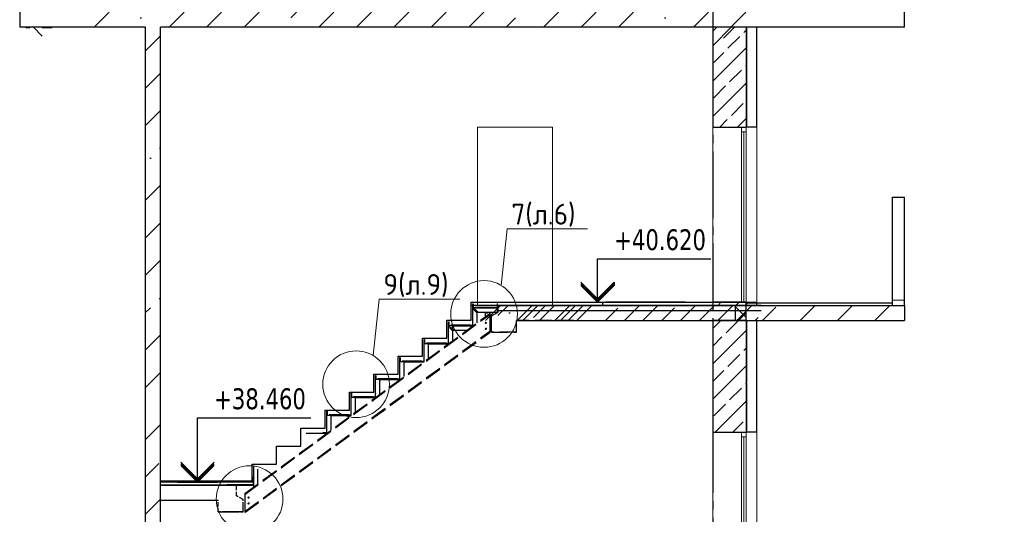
# Model space of a CAD drawing. Header units: millimetres. Extents: x 259029 to 2494469, y -731578 to -57567.
# Tile 85 of 207: x 349318 to 361124, y -584598 to -578661. Entities that reach past the tile are written whole.
import ezdxf
from ezdxf import colors
from ezdxf.entities.mleader import LeaderData, LeaderLine
from ezdxf.math import Vec2, Vec3

# ---------------------------------------------------------------- set-up
doc = ezdxf.new("R2010")
doc.units = ezdxf.units.MM
for name, pattern in [('______2', [270, 200, -70]), ('______5', [1100, 800, -100, 100, -100]), ('Б-1.1 оси$0$Б-1.1 Оси$0$GOST2.303 5', [24, 20, -1.5, 1, -1.5])]:
    doc.linetypes.add(name, pattern=pattern)
for name, color, linetype, lineweight in [('1 Плита', 3, 'Continuous', 30), ('RAZMER', 100, 'Continuous', 15), ('Standard', 7, 'Continuous', 25), ('Общий01', 7, 'Continuous', 13), ('ОСИ', 151, 'Б-1.1 оси$0$Б-1.1 Оси$0$GOST2.303 5', 9), ('ПЛИТА', 152, 'Continuous', 35), ('РАЗРЕЗЫ', 10, 'Continuous', 60), ('Символы 0.20', 1, 'Continuous', 20), ('Стена', 7, 'Continuous', 50), ('Стена_ бетон несущ.', 253, 'Continuous', 70)]:
    doc.layers.add(name, color=color, linetype=linetype, lineweight=lineweight)
doc.styles.add('TAHOMA', font='tahoma.ttf')
doc.styles.add('ГОСТ', font='GOST_Common.ttf')
pattern_1 = [(45, (-344411.9, 534350.65), (-449.0128, 449.0128), []), (45, (-343962.9, 534350.65), (-449.0128, 449.0128), [793.75, -158.75, 0, -158.75])]
pattern_2 = [(45, (4906.62, 64477.15), (-212.132, 212.132), []), (45, (4800.55, 64583.22), (-212.132, 212.132), [200, -70])]
pattern_3 = [(45, (-814425.4, 477208), (-449.0128, 449.0128), []), (45, (-813976.4, 477208), (-449.0128, 449.0128), [793.75, -158.75, 0, -158.75])]

# ---------------------------------------------------------------- blocks, each defined once
blk = doc.blocks.new('угловая')
at = {"layer": 'Стена_ бетон несущ.', "linetype": 'Continuous', "lineweight": 25}
h = blk.add_hatch(dxfattribs=at)
h.set_pattern_fill('ANSI35', scale=100, style=0)
h.set_pattern_definition(pattern_1)
h.paths.add_polyline_path([(8403, 116763), (8403, 121183), (15603, 121183), (15603, 121363), (7403, 121363), (7403, 121183), (8223, 121183), (8223, 116763)])
at = {"layer": 'Стена_ бетон несущ.', "linetype": 'Continuous', "lineweight": 13}
h = blk.add_hatch(dxfattribs=at)
h.set_pattern_fill('__________7', color=9, scale=100, style=0, pattern_type=2)
h.set_pattern_definition(pattern_2)
h.paths.add_polyline_path([(15423, 119983), (15423, 121183), (15023, 121183), (15023, 119983)], flags=0)
at = {"layer": 'Стена_ бетон несущ.', "linetype": 'Continuous', "lineweight": 25}
h = blk.add_hatch(dxfattribs=at)
h.set_pattern_fill('ANSI35', scale=100, style=0)
h.set_pattern_definition([(45, (-814425.4, 450808), (-449.0128, 449.0128), []), (45, (-813976.4, 450808), (-449.0128, 449.0128), [793.75, -158.75, 0, -158.75])])
h.paths.add_polyline_path([(12203, 117663), (13573, 117663), (13573, 117843), (12203, 117843)])
h = blk.add_hatch(dxfattribs=at)
h.set_pattern_fill('ANSI35', scale=100, style=0)
h.set_pattern_definition(pattern_3)
h.paths.add_polyline_path([(12448, 117843), (12448, 117663), (13573, 117663), (13573, 117843)])
h.paths.add_polyline_path([(12203, 117695), (12228, 117708), (12228, 117783), (12217, 117843), (12203, 117843)])
h = blk.add_hatch(dxfattribs=at)
h.set_pattern_fill('ANSI35', scale=100, style=0)
h.set_pattern_definition(pattern_1)
h.paths.add_polyline_path([(13703, 117843), (13703, 117663), (15603, 117663), (15603, 117843)])
h = blk.add_hatch(dxfattribs=at)
h.set_pattern_fill('ANSI35', scale=100, style=0)
h.set_pattern_definition(pattern_3)
h.paths.add_polyline_path([(13703, 117843), (13703, 117663), (15603, 117663), (15603, 117843)])
at = {"layer": 'Стена_ бетон несущ.', "linetype": 'Continuous', "lineweight": 13}
h = blk.add_hatch(dxfattribs=at)
h.set_pattern_fill('__________7', color=9, scale=100, style=0, pattern_type=2)
h.set_pattern_definition(pattern_2)
h.paths.add_polyline_path([(15023, 117843), (15423, 117843), (15423, 117883), (15023, 117883)], flags=0)
h = blk.add_hatch(dxfattribs=at)
h.set_pattern_fill('__________6', scale=100, style=0, pattern_type=2)
h.set_pattern_definition([(45, (4906.62, 64477.15), (-106.066, 106.066), []), (135, (4906.62, 64477.15), (-106.066, -106.066), [])])
h.paths.add_polyline_path([(15293, 117663), (15423, 117663), (15423, 117843), (15293, 117843)], flags=0)
at = {"layer": 'Стена_ бетон несущ.', "linetype": 'Continuous', "lineweight": 25}
h = blk.add_hatch(dxfattribs=at)
h.set_pattern_fill('ANSI35', scale=100, style=0)
h.set_pattern_definition([(45, (-206923.1, 677816.9), (-449.0128, 449.0128), []), (45, (-206474.1, 677816.9), (-449.0128, 449.0128), [793.75, -158.75, 0, -158.75])])
h.paths.add_polyline_path([(15423, 117843), (15423, 117663), (17323, 117663), (17323, 117843)])
at = {"layer": 'Стена_ бетон несущ.', "linetype": 'Continuous', "lineweight": 13}
h = blk.add_hatch(dxfattribs=at)
h.set_pattern_fill('__________7', color=9, scale=100, style=0, pattern_type=2)
h.set_pattern_definition(pattern_2)
h.paths.add_polyline_path([(15423, 116323), (15423, 117663), (15023, 117663), (15023, 116323)], flags=0)
at = {"layer": 'Стена_ бетон несущ.', "linetype": 'Continuous', "lineweight": 25}
h = blk.add_hatch(dxfattribs=at)
h.set_pattern_fill('ANSI35', scale=100, style=0)
h.set_pattern_definition([(45, (-814425.4, 443128), (-449.0128, 449.0128), []), (45, (-813976.4, 443128), (-449.0128, 449.0128), [793.75, -158.75, 0, -158.75])])
h.paths.add_polyline_path([(8403, 113463), (8403, 116583), (8223, 116583), (8223, 113463)])
at = {"color": 0}
for p, q in [((12148, 117884), (15453, 117884)), ((13703, 117883), (14661, 117883)), ((13740, 117885), (14698, 117885))]:
    blk.add_line(p, q, dxfattribs=at)
at = {"layer": 'Standard', "color": 7, "linetype": 'Continuous', "lineweight": 13}
for p, q in [((6787, 121177), (6787, 121183)), ((6787, 121177), (6833, 121177)), ((6983, 121077), (6878, 121183)), ((6983, 121177), (7103, 121177)), ((15367, 119983), (15367, 119927)), ((15423, 119927), (15423, 119983)), ((15367, 119927), (15423, 119927)), ((15367, 119927), (15367, 117883)), ((15395, 117884), (15395, 119927)), ((15423, 117883), (15423, 119927)), ((17173, 117907), (17323, 117907)), ((15367, 116323), (15367, 116267)), ((15367, 116323), (15367, 116267)), ((15423, 116267), (15423, 116323)), ((15423, 116267), (15423, 116323)), ((15367, 116267), (15367, 113563)), ((15367, 116267), (15423, 116267)), ((15367, 116267), (15423, 116267)), ((15395, 113564), (15395, 116267)), ((15423, 113563), (15423, 116267))]:
    blk.add_line(p, q, dxfattribs=at)
at = {"layer": 'Standard', "color": 7, "linetype": 'Continuous', "lineweight": 25}
for p, q in [((8223, 96893), (8223, 121183)), ((8403, 116583), (8403, 121183)), ((13642, 117882), (13642, 118402)), ((13642, 118402), (15002, 118402)), ((13442, 118122), (13642, 117922)), ((13642, 117902), (13442, 118102)), ((13642, 117882), (13442, 118082)), ((13642, 117922), (13842, 118122)), ((13842, 118102), (13642, 117902)), ((13842, 118082), (13642, 117882)), ((13842, 118122), (13842, 118102)), ((13842, 118102), (13842, 118082)), ((15423, 117663), (15423, 117843)), ((8403, 115463), (8403, 116763)), ((8223, 113463), (8223, 116583)), ((8845, 115723), (8845, 116493)), ((8845, 116493), (10205, 116493)), ((8645, 115963), (8845, 115763)), ((8845, 115743), (8645, 115943)), ((8845, 115763), (9045, 115963)), ((9045, 115943), (8845, 115743)), ((8845, 115723), (8645, 115923)), ((9045, 115923), (8845, 115723)), ((8605, 115723), (9085, 115723)), ((8403, 109983), (8403, 115506)), ((8403, 109983), (8403, 115506))]:
    blk.add_line(p, q, dxfattribs=at)
at = {"layer": 'Общий01', "color": 7, "linetype": 'Continuous', "lineweight": 25}
for p, q in [((12148, 117884), (13303, 117884)), ((12203, 117884), (13303, 117884)), ((12203, 117884), (13303, 117884)), ((12503, 117843), (17323, 117843)), ((15423, 117873), (17173, 117873)), ((15423, 117873), (17173, 117873)), ((12448, 117784), (15603, 117784)), ((12669, 117663), (15603, 117663)), ((12669, 117663), (15603, 117663)), ((12669, 117663), (17323, 117663))]:
    blk.add_line(p, q, dxfattribs=at)
at = {"layer": 'ОСИ', "color": 16, "linetype": '______5', "lineweight": 25}
blk.add_line((15023, 122992), (15023, 109422), dxfattribs=at)
at = {"layer": 'ПЛИТА', "color": 0}
blk.add_line((9507, 115684), (8403, 115684), dxfattribs=at)
at = {"layer": 'ПЛИТА', "color": 0, "lineweight": 30}
blk.add_line((8403, 115504), (9093, 115504), dxfattribs=at)
at = {"layer": 'РАЗРЕЗЫ', "color": 2, "lineweight": -2}
blk.add_line((15603, 117843), (12448, 117843), dxfattribs=at)
at = {"layer": 'Стена', "color": 7, "linetype": 'Continuous', "lineweight": 25}
for p, q in [((6713, 121363), (6713, 121183)), ((17323, 121183), (17323, 121363)), ((8223, 121183), (6713, 121183)), ((17323, 121183), (8403, 121183)), ((9508, 115723), (8403, 115723))]:
    blk.add_line(p, q, dxfattribs=at)
at = {"layer": 'Стена', "color": 34, "linetype": 'Continuous', "lineweight": 25}
for p, q in [((15433, 119983), (15433, 121183)), ((15553, 119983), (15553, 121183)), ((15553, 119983), (15423, 119983)), ((17173, 119143), (17173, 117843)), ((17173, 119143), (17323, 119143)), ((17173, 119143), (17173, 117843)), ((17173, 119132), (17173, 117902)), ((17323, 117843), (17323, 119143)), ((17323, 117902), (17323, 119132)), ((15423, 117883), (15553, 117883)), ((15433, 117843), (15433, 117883)), ((15553, 117843), (15553, 117883)), ((15433, 116323), (15433, 117663)), ((15553, 116323), (15553, 117663)), ((15553, 116323), (15423, 116323)), ((15553, 116323), (15423, 116323))]:
    blk.add_line(p, q, dxfattribs=at)
at = {"layer": 'Стена', "color": 7, "linetype": 'Continuous', "lineweight": 13}
for p, q in [((13103, 119983), (12203, 119983)), ((12203, 119983), (12203, 117843)), ((13103, 117843), (13103, 119983))]:
    blk.add_line(p, q, dxfattribs=at)
at = {"layer": 'Стена', "color": 34, "linetype": 'Continuous', "lineweight": 13}
for p, q in [((15553, 117883), (15553, 119983)), ((15553, 113563), (15553, 116323))]:
    blk.add_line(p, q, dxfattribs=at)
at = {"layer": 'Стена_ бетон несущ.', "color": 9, "linetype": 'Continuous', "lineweight": 25}
for p, q in [((15023, 121183), (15023, 119983)), ((15423, 121183), (15023, 121183)), ((15423, 121183), (15423, 119983)), ((15023, 119983), (15423, 119983)), ((15423, 117883), (15023, 117883)), ((15023, 117883), (15023, 117843)), ((15423, 117843), (15423, 117883)), ((15423, 117663), (15023, 117663)), ((15423, 117663), (15023, 117663)), ((15023, 117663), (15023, 116323)), ((15423, 117663), (15423, 116323)), ((15023, 116323), (15423, 116323)), ((15023, 116323), (15423, 116323))]:
    blk.add_line(p, q, dxfattribs=at)
at = {"layer": 'Стена_ бетон несущ.', "color": 9, "linetype": 'Continuous', "lineweight": 13}
for p, q in [((15023, 121134), (15072, 121183)), ((15154, 121053), (15284, 121183)), ((15023, 119983), (15023, 117883)), ((15023, 116323), (15023, 113563))]:
    blk.add_line(p, q, dxfattribs=at)
at = {"layer": 'Стена_ бетон несущ.', "color": 7, "linetype": 'Continuous', "lineweight": 25}
for p, q in [((15293, 117843), (15293, 117663)), ((15423, 117663), (15423, 117843)), ((17323, 117843), (17323, 117663)), ((17323, 117843), (17323, 117663))]:
    blk.add_line(p, q, dxfattribs=at)
at = {"layer": 'Standard', "color": 7, "linetype": 'Continuous', "lineweight": 25, "char_height": 250, "attachment_point": 7, "style": 'TAHOMA'}
for s, insert, width in [('{\\W0.86;+40.620}', (13842, 118502), 1028.16), ('{\\W0.86;+38.460}', (9045, 116593), 1183.81)]:
    blk.add_mtext(s, dxfattribs=dict(at, insert=insert, width=width))
blk = doc.blocks.new('_None')
blk = doc.blocks.new('выаыв')
at = {"layer": 'Standard', "color": 7, "linetype": '______2', "lineweight": 30}
for p, q in [((483017, -472887), (483017, -472378)), ((486656, -473099), (486656, -472378)), ((482696, -473063), (483017, -472887)), ((482696, -473659), (482696, -473063)), ((483896, -473659), (483896, -473099)), ((486656, -473099), (483896, -473099)), ((482696, -473659), (482696, -473279)), ((483896, -473659), (482696, -473659)), ((483896, -473659), (482696, -473659)), ((482696, -473659), (483896, -473659)), ((483896, -473659), (482696, -473659))]:
    blk.add_line(p, q, dxfattribs=at)
at = {"layer": 'ПЛИТА', "color": 0, "lineweight": 30}
blk.add_line((483017, -472378), (486656, -472378), dxfattribs=at)

msp = doc.modelspace()

# ---------------------------------------------------------------- hatches: boundary and pattern name
at = {"layer": 'РАЗРЕЗЫ', "lineweight": 35}
h = msp.add_hatch(dxfattribs=at)
h.set_pattern_fill('ANSI31', color=256)
h.set_pattern_definition([(45, (-1567.3384, -91074.4242), (-2.24506403, 2.24506403), [])])
h.paths.add_polyline_path([(352125.4, -584150.2, 0.5613599), (352118.5, -584154.5, 0.5613599), (352125.4, -584158.7)])
h.paths.add_polyline_path([(352128, -584154.5, 0.2809347), (352125.4, -584150.2), (352125.4, -584158.7, 0.2809347)])
at = {"layer": 'Стена_ бетон несущ.', "linetype": 'Continuous', "lineweight": 25}
h = msp.add_hatch(dxfattribs=at)
h.set_pattern_fill('ANSI35', scale=100, style=0)
h.set_pattern_definition([(45, (-471820.5, -249125.94), (-449.0128, 449.0128), []), (45, (-471371.46, -249125.94), (-449.0128, 449.0128), [793.75, -158.75, 0, -158.75])])
h.paths.add_polyline_path([(354807.7, -582270.9), (356177.8, -582270.9), (356177.8, -582090.9), (354807.7, -582090.9)])
h = msp.add_hatch(dxfattribs=at)
h.set_pattern_fill('ANSI35', scale=100, style=0)
h.set_pattern_definition([(45, (-471554.9, -249125.94), (-449.0128, 449.0128), []), (45, (-471105.9, -249125.94), (-449.0128, 449.0128), [793.75, -158.75, 0, -158.75])])
h.paths.add_polyline_path([(355073.3, -582270.9), (356443.4, -582270.9), (356443.4, -582090.9), (355073.3, -582090.9)])
h = msp.add_hatch(dxfattribs=at)
h.set_pattern_fill('ANSI35', scale=100, style=0)
h.set_pattern_definition([(45, (-471554.9, -249125.94), (-449.0128, 449.0128), []), (45, (-471105.9, -249125.94), (-449.0128, 449.0128), [793.75, -158.75, 0, -158.75])])
h.paths.add_polyline_path([(355073.3, -582270.9), (356443.4, -582270.9), (356443.4, -582090.9), (355073.3, -582090.9)])

# ---------------------------------------------------------------- linework, layer by layer
at = {"color": 3, "linetype": 'Continuous'}
for p, q in [((354755.6, -582142.8), (354775.8, -582122.6)), ((354768.1, -582155.3), (354788.3, -582135.1)), ((354780.6, -582167.8), (354800.8, -582147.6)), ((354793.1, -582180.3), (354813.3, -582160.1)), ((354476.1, -582370.3), (354496.3, -582350.1)), ((354488.6, -582382.8), (354508.8, -582362.6)), ((354501.1, -582395.3), (354521.3, -582375.1))]:
    msp.add_line(p, q, dxfattribs=at)
at = {"color": 3, "linetype": 'Continuous', "lineweight": 30}
for points in [[(355023.1, -582113.9), (354778.9, -582113.9), (354778.9, -582116.9), (355023.1, -582116.9), (355023.1, -582113.9)], [(355015.8, -582113.9), (354778.9, -582113.9), (354778.9, -582116.9), (355015.8, -582116.9), (355015.8, -582113.9)], [(354723.8, -582328.9), (354486.9, -582328.9), (354486.9, -582331.9), (354723.8, -582331.9), (354723.8, -582328.9)], [(354431.8, -582543.9), (354194.9, -582543.9), (354194.9, -582546.9), (354431.8, -582546.9), (354431.8, -582543.9)], [(354139.8, -582758.9), (353902.9, -582758.9), (353902.9, -582761.9), (354139.8, -582761.9), (354139.8, -582758.9)], [(353847.8, -582973.9), (353610.9, -582973.9), (353610.9, -582976.9), (353847.8, -582976.9), (353847.8, -582973.9)], [(353555.8, -583188.9), (353318.9, -583188.9), (353318.9, -583191.9), (353555.8, -583191.9), (353555.8, -583188.9)], [(353263.8, -583403.9), (353026.9, -583403.9), (353026.9, -583406.9), (353263.8, -583406.9), (353263.8, -583403.9)]]:
    msp.add_lwpolyline(points, dxfattribs=at)
at = {"layer": '1 Плита', "color": 2, "linetype": 'Continuous', "lineweight": 30}
for points in [[(354764.2, -582116.9), (354800.9, -582116.9, -0.4142136), (354803.2, -582119.2), (354803.2, -582120.9), (354753.2, -582120.9), (354753.2, -582070.9), (354754.9, -582070.9, -0.4142136), (354757.2, -582073.2), (354757.2, -582109.9, 0.4142136)], [(354764.2, -582116.9), (354800.9, -582116.9, -0.4142136), (354803.2, -582119.2), (354803.2, -582120.9), (354753.2, -582120.9), (354753.2, -582070.9), (354754.9, -582070.9, -0.4142136), (354757.2, -582073.2), (354757.2, -582109.9, 0.4142136)], [(354764.2, -582116.9), (354800.9, -582116.9, -0.4142136), (354803.2, -582119.2), (354803.2, -582120.9), (354753.2, -582120.9), (354753.2, -582070.9), (354754.9, -582070.9, -0.4142136), (354757.2, -582073.2), (354757.2, -582109.9, 0.4142136)], [(354764.2, -582116.9), (354800.9, -582116.9, -0.4142136), (354803.2, -582119.2), (354803.2, -582120.9), (354753.2, -582120.9), (354753.2, -582070.9), (354754.9, -582070.9, -0.4142136), (354757.2, -582073.2), (354757.2, -582109.9, 0.4142136)], [(355034.2, -582116.9), (354997.5, -582116.9, 0.4142136), (354995.2, -582119.2), (354995.2, -582120.9), (355045.2, -582120.9), (355045.2, -582070.9), (355043.5, -582070.9, 0.4142136), (355041.2, -582073.2), (355041.2, -582109.9, -0.4142136)], [(355037.5, -582116.9), (355000.8, -582116.9, 0.4142136), (354998.5, -582119.2), (354998.5, -582120.9), (355048.5, -582120.9), (355048.5, -582070.9), (355046.8, -582070.9, 0.4142136), (355044.5, -582073.2), (355044.5, -582109.9, -0.4142136)], [(354472.2, -582331.9), (354508.9, -582331.9, -0.4142136), (354511.2, -582334.2), (354511.2, -582335.9), (354461.2, -582335.9), (354461.2, -582285.9), (354462.9, -582285.9, -0.4142136), (354465.2, -582288.2), (354465.2, -582324.9, 0.4142136)], [(354472.2, -582331.9), (354508.9, -582331.9, -0.4142136), (354511.2, -582334.2), (354511.2, -582335.9), (354461.2, -582335.9), (354461.2, -582285.9), (354462.9, -582285.9, -0.4142136), (354465.2, -582288.2), (354465.2, -582324.9, 0.4142136)], [(354742.2, -582331.9), (354705.5, -582331.9, 0.4142136), (354703.2, -582334.2), (354703.2, -582335.9), (354753.2, -582335.9), (354753.2, -582285.9), (354751.5, -582285.9, 0.4142136), (354749.2, -582288.2), (354749.2, -582324.9, -0.4142136)], [(354180.2, -582546.9), (354216.9, -582546.9, -0.4142136), (354219.2, -582549.2), (354219.2, -582550.9), (354169.2, -582550.9), (354169.2, -582500.9), (354170.9, -582500.9, -0.4142136), (354173.2, -582503.2), (354173.2, -582539.9, 0.4142136)], [(354180.2, -582546.9), (354216.9, -582546.9, -0.4142136), (354219.2, -582549.2), (354219.2, -582550.9), (354169.2, -582550.9), (354169.2, -582500.9), (354170.9, -582500.9, -0.4142136), (354173.2, -582503.2), (354173.2, -582539.9, 0.4142136)], [(354450.2, -582546.9), (354413.5, -582546.9, 0.4142136), (354411.2, -582549.2), (354411.2, -582550.9), (354461.2, -582550.9), (354461.2, -582500.9), (354459.5, -582500.9, 0.4142136), (354457.2, -582503.2), (354457.2, -582539.9, -0.4142136)], [(353888.2, -582761.9), (353924.9, -582761.9, -0.4142136), (353927.2, -582764.2), (353927.2, -582765.9), (353877.2, -582765.9), (353877.2, -582715.9), (353878.9, -582715.9, -0.4142136), (353881.2, -582718.2), (353881.2, -582754.9, 0.4142136)], [(353888.2, -582761.9), (353924.9, -582761.9, -0.4142136), (353927.2, -582764.2), (353927.2, -582765.9), (353877.2, -582765.9), (353877.2, -582715.9), (353878.9, -582715.9, -0.4142136), (353881.2, -582718.2), (353881.2, -582754.9, 0.4142136)], [(354158.2, -582761.9), (354121.5, -582761.9, 0.4142136), (354119.2, -582764.2), (354119.2, -582765.9), (354169.2, -582765.9), (354169.2, -582715.9), (354167.5, -582715.9, 0.4142136), (354165.2, -582718.2), (354165.2, -582754.9, -0.4142136)], [(353596.2, -582976.9), (353632.9, -582976.9, -0.4142136), (353635.2, -582979.2), (353635.2, -582980.9), (353585.2, -582980.9), (353585.2, -582930.9), (353586.9, -582930.9, -0.4142136), (353589.2, -582933.2), (353589.2, -582969.9, 0.4142136)], [(353596.2, -582976.9), (353632.9, -582976.9, -0.4142136), (353635.2, -582979.2), (353635.2, -582980.9), (353585.2, -582980.9), (353585.2, -582930.9), (353586.9, -582930.9, -0.4142136), (353589.2, -582933.2), (353589.2, -582969.9, 0.4142136)], [(353866.2, -582976.9), (353829.5, -582976.9, 0.4142136), (353827.2, -582979.2), (353827.2, -582980.9), (353877.2, -582980.9), (353877.2, -582930.9), (353875.5, -582930.9, 0.4142136), (353873.2, -582933.2), (353873.2, -582969.9, -0.4142136)], [(353304.2, -583191.9), (353340.9, -583191.9, -0.4142136), (353343.2, -583194.2), (353343.2, -583195.9), (353293.2, -583195.9), (353293.2, -583145.9), (353294.9, -583145.9, -0.4142136), (353297.2, -583148.2), (353297.2, -583184.9, 0.4142136)], [(353304.2, -583191.9), (353340.9, -583191.9, -0.4142136), (353343.2, -583194.2), (353343.2, -583195.9), (353293.2, -583195.9), (353293.2, -583145.9), (353294.9, -583145.9, -0.4142136), (353297.2, -583148.2), (353297.2, -583184.9, 0.4142136)], [(353574.2, -583191.9), (353537.5, -583191.9, 0.4142136), (353535.2, -583194.2), (353535.2, -583195.9), (353585.2, -583195.9), (353585.2, -583145.9), (353583.5, -583145.9, 0.4142136), (353581.2, -583148.2), (353581.2, -583184.9, -0.4142136)], [(353012.2, -583406.9), (353048.9, -583406.9, -0.4142136), (353051.2, -583409.2), (353051.2, -583410.9), (353001.2, -583410.9), (353001.2, -583360.9), (353002.9, -583360.9, -0.4142136), (353005.2, -583363.2), (353005.2, -583399.9, 0.4142136)], [(353012.2, -583406.9), (353048.9, -583406.9, -0.4142136), (353051.2, -583409.2), (353051.2, -583410.9), (353001.2, -583410.9), (353001.2, -583360.9), (353002.9, -583360.9, -0.4142136), (353005.2, -583363.2), (353005.2, -583399.9, 0.4142136)], [(353282.2, -583406.9), (353245.5, -583406.9, 0.4142136), (353243.2, -583409.2), (353243.2, -583410.9), (353293.2, -583410.9), (353293.2, -583360.9), (353291.5, -583360.9, 0.4142136), (353289.2, -583363.2), (353289.2, -583399.9, -0.4142136)], [(352990.2, -583621.9), (352953.5, -583621.9, 0.4142136), (352951.2, -583624.2), (352951.2, -583625.9), (353001.2, -583625.9), (353001.2, -583575.9), (352999.5, -583575.9, 0.4142136), (352997.2, -583578.2), (352997.2, -583614.9, -0.4142136)]]:
    msp.add_lwpolyline(points, format="xyb", close=True, dxfattribs=at)
at = {"layer": 'RAZMER'}
for centre in [(354908.9, -582300.1, 0), (354908.9, -582370.1, 0), (352062.3, -584396.8, 0), (352062.3, -584466.8, 0)]:
    msp.add_circle(centre, 8, dxfattribs=at)
at = {"layer": 'Standard', "color": 7, "linetype": '______2', "lineweight": 30}
for p, q in [((355054.1, -582172.7), (355054.1, -582090.8)), ((354973.9, -582216.8), (355054.1, -582172.7)), ((354973.9, -582410.9), (354973.9, -582216.8)), ((354973.9, -582410.9), (354973.9, -582315.9)), ((354973.9, -582410.9), (354973.9, -582315.9)), ((355273.9, -582410.9), (355273.9, -582270.9)), ((355963.9, -582270.9), (355273.9, -582270.9)), ((355273.9, -582410.9), (355273.9, -582270.9)), ((355963.9, -582270.9), (355273.9, -582270.9)), ((355273.9, -582410.9), (354973.9, -582410.9)), ((355273.9, -582410.9), (354973.9, -582410.9)), ((354973.9, -582410.9), (355273.9, -582410.9)), ((355273.9, -582410.9), (354973.9, -582410.9)), ((355273.9, -582410.9), (354973.9, -582410.9)), ((355273.9, -582410.9), (354973.9, -582410.9)), ((354973.9, -582410.9), (355273.9, -582410.9)), ((355273.9, -582410.9), (354973.9, -582410.9)), ((351997.7, -584569.9), (351997.7, -584474.9)), ((351697.7, -584569.9), (351997.7, -584569.9)), ((351697.7, -584569.9), (351997.7, -584569.9)), ((351997.7, -584569.9), (351697.7, -584569.9)), ((351697.7, -584569.9), (351997.7, -584569.9))]:
    msp.add_line(p, q, dxfattribs=at)
at = {"layer": 'Standard', "color": 253, "linetype": '______2', "lineweight": 30, "true_color": 0xababab}
for p, q in [((352017.7, -584350), (354953.9, -582188.1)), ((352017.7, -584360.8), (354953.9, -582198.9)), ((352018.8, -584562.6), (354953.9, -582401.5)), ((352019.8, -584574.3), (354953.9, -582413.9))]:
    msp.add_line(p, q, dxfattribs=at)
at = {"layer": 'ПЛИТА', "color": 0, "lineweight": 30}
for p in [(355053.2, -582090.9), (355054.1, -582090.8)]:
    msp.add_line(p, (355963.9, -582090.8), dxfattribs=at)
at = {"layer": 'РАЗРЕЗЫ', "color": 3, "lineweight": 30}
for p, q in [((354753.2, -582335.9), (354753.2, -582080.9)), ((354753.2, -582335.9), (354753.2, -582080.9)), ((354795.2, -582120.9), (355023.5, -582120.9)), ((354795.2, -582120.9), (355045.2, -582120.9)), ((355048.5, -582170.9), (355048.5, -582120.9)), ((354803.2, -582299.1), (354803.2, -582170.9)), ((354803.2, -582299.1), (354803.2, -582170.9)), ((354803.2, -582170.9), (355048.5, -582170.9)), ((354903.9, -582224.9), (354903.9, -582170.9)), ((354903.9, -582224.9), (354903.9, -582170.9)), ((354953.9, -582188.1), (354953.9, -582170.9)), ((354953.9, -582188.1), (354953.9, -582170.9)), ((354461.2, -582550.9), (354461.2, -582295.9)), ((354461.2, -582550.9), (354461.2, -582295.9)), ((354461.2, -582550.9), (354461.2, -582295.9)), ((354503.2, -582335.9), (354753.2, -582335.9)), ((354511.2, -582514.1), (354511.2, -582335.9)), ((354511.2, -582514.1), (354511.2, -582385.9)), ((354511.2, -582514.1), (354511.2, -582385.9)), ((354511.2, -582385.9), (354679, -582385.9)), ((354169.2, -582765.9), (354169.2, -582510.9)), ((354211.2, -582550.9), (354461.2, -582550.9)), ((354219.2, -582729.1), (354219.2, -582550.9)), ((353877.2, -582980.9), (353877.2, -582725.9)), ((353919.2, -582765.9), (354169.2, -582765.9)), ((353927.2, -582944.1), (353927.2, -582765.9)), ((353585.2, -583195.9), (353585.2, -582940.9)), ((353627.2, -582980.9), (353877.2, -582980.9)), ((353635.2, -583159.1), (353635.2, -582980.9)), ((353293.2, -583410.9), (353293.2, -583155.9)), ((353335.2, -583195.9), (353585.2, -583195.9)), ((353343.2, -583374.1), (353343.2, -583195.9)), ((353001.2, -583625.9), (353001.2, -583370.9)), ((353043.2, -583410.9), (353293.2, -583410.9)), ((353051.2, -583589.1), (353051.2, -583410.9)), ((352751.2, -583625.9), (353001.2, -583625.9)), ((352125.4, -584270.7), (352125.4, -584015.9)), ((352175.4, -584233.9), (352175.4, -584055.9))]:
    msp.add_line(p, q, dxfattribs=at)
at = {"layer": 'РАЗРЕЗЫ', "color": 2, "lineweight": -2}
for p, q in [((354753.2, -582120.9), (354803.2, -582170.9)), ((358207.7, -582090.9), (355053.2, -582090.9)), ((354461.2, -582335.9), (354511.2, -582385.9))]:
    msp.add_line(p, q, dxfattribs=at)
at = {"layer": 'РАЗРЕЗЫ', "color": 2, "lineweight": 30}
for p, q in [((354953.9, -582188.1), (354953.9, -582413.9)), ((352017.7, -584350), (352017.7, -584575.8)), ((352017.7, -584393.9), (352017.7, -584506.2))]:
    msp.add_line(p, q, dxfattribs=at)
at = {"layer": 'РАЗРЕЗЫ', "color": 1, "lineweight": 30}
msp.add_lwpolyline([(352105.7, -584210.9), (352105.7, -583994.9), (352397.4, -583994.9), (352397.4, -583778.9), (352689.2, -583778.9), (352689.2, -583562.9), (352981.2, -583562.9), (352981.2, -583346.9), (353273.2, -583346.9), (353273.2, -583130.9), (353565.2, -583130.9), (353565.2, -582914.9), (353857.2, -582914.9), (353857.2, -582698.9), (354149.2, -582698.9), (354149.2, -582482.9), (354441.2, -582482.9), (354441.2, -582266.9), (354733.2, -582266.9), (354733.2, -582050.9), (354733.2, -582050.9)], dxfattribs=at)
at = {"layer": 'РАЗРЕЗЫ', "color": 2, "lineweight": -2}
msp.add_lwpolyline([(354733.2, -582050.9), (356307.7, -582050.9), (356307.7, -582090.9), (354733.2, -582090.9)], close=True, dxfattribs=at)
at = {"layer": 'РАЗРЕЗЫ', "color": 2, "lineweight": 35}
msp.add_lwpolyline([(351804.2, -584243.3), (352120, -584243.3), (352120, -584157.9)], dxfattribs=at)
msp.add_circle((352123.3, -584154.5), 4.75, dxfattribs=at)
at = {"layer": 'Символы 0.20'}
for centre in [(354886, -582193.5), (353351.9, -583037.2), (352075.2, -584415.4)]:
    msp.add_circle(centre, 400, dxfattribs=at)
at = {"layer": 'Стена', "color": 7, "linetype": 'Continuous', "lineweight": 25}
for p, q in [((352107.7, -584199.8), (351007.7, -584199.8)), ((352107.7, -584199.8), (351007.7, -584199.8)), ((352125.4, -584199.8), (351007.7, -584199.8)), ((352125.4, -584210.9), (351007.7, -584210.9))]:
    msp.add_line(p, q, dxfattribs=at)

# ---------------------------------------------------------------- block references
msp.add_blockref('угловая', (342604.9, -699934))
at = {"layer": 'РАЗРЕЗЫ', "color": 2, "lineweight": -2, "xscale": -0.25, "yscale": 0.25, "zscale": 0.25}
msp.add_blockref('выаыв', (472671.8, -466155.2), dxfattribs=at)

# ---------------------------------------------------------------- leaders
at = {"layer": 'Символы 0.20'}
ml = msp.add_multileader_mtext('Standard', dxfattribs=at)
ml.set_content('7(л.6)', color=256, style='ГОСТ')
ml.set_leader_properties(color=256, linetype='ByLayer', lineweight=-1)
ml.set_arrow_properties(name='NONE')
ml.build(insert=Vec2(0, 0))
ml.multileader.update_dxf_attribs({"text_left_attachment_type": 6, "text_right_attachment_type": 6, "dogleg_length": 0.25, "arrow_head_size": 200, "scale": 100})
ctx = ml.context
ctx.base_point, ctx.scale, ctx.char_height, ctx.arrow_head_size, ctx.landing_gap_size, ctx.plane_origin = Vec3(355187.8, -581170.7), 100, 250, 200, 25, Vec3(356401.9, -583305.1)
ctx.left_attachment, ctx.right_attachment = 6, 6
notes = []
notes.append((ctx, [(0, (1, 1, 0), (355162.8, -581170.7), (1, 0), 25, [(0, [(355091, -581850.1)], 0, [])])]))
ctx.mtext.insert, ctx.mtext.width, ctx.mtext.flow_direction = Vec3(355212.8, -580870.7), 792.21, 5
ml = msp.add_multileader_mtext('Standard', dxfattribs=at)
ml.set_content('9(л.9)', color=256, style='ГОСТ')
ml.set_leader_properties(color=256, linetype='ByLayer', lineweight=-1)
ml.set_arrow_properties(name='NONE')
ml.build(insert=Vec2(0, 0))
ml.multileader.update_dxf_attribs({"text_left_attachment_type": 6, "text_right_attachment_type": 6, "dogleg_length": 0.25, "arrow_head_size": 200, "scale": 100})
ctx = ml.context
ctx.base_point, ctx.scale, ctx.char_height, ctx.arrow_head_size, ctx.landing_gap_size, ctx.plane_origin = Vec3(353653.7, -582014.4), 100, 250, 200, 25, Vec3(354867.8, -584148.9)
ctx.left_attachment, ctx.right_attachment = 6, 6
notes.append((ctx, [(0, (1, 1, 0), (353628.7, -582014.4), (1, 0), 25, [(0, [(353556.9, -582693.8)], 0, [])])]))
ctx.mtext.insert, ctx.mtext.width, ctx.mtext.flow_direction = Vec3(353678.7, -581714.4), 792.21, 5
for ctx, leaders in notes:
    for number, flags, end, landing, length, lines in leaders:
        leader = LeaderData()
        leader.index, (leader.has_last_leader_line, leader.has_dogleg_vector, leader.attachment_direction) = number, flags
        leader.last_leader_point, leader.dogleg_vector, leader.dogleg_length = Vec3(end), Vec3(landing), length
        for number, points, colour, breaks in lines:
            line = LeaderLine()
            line.index, line.vertices, line.color, line.breaks = number, Vec3.list(points), colors.encode_raw_color(colour), breaks
            leader.lines.append(line)
        ctx.leaders.append(leader)

doc.saveas('drawing.dxf')
